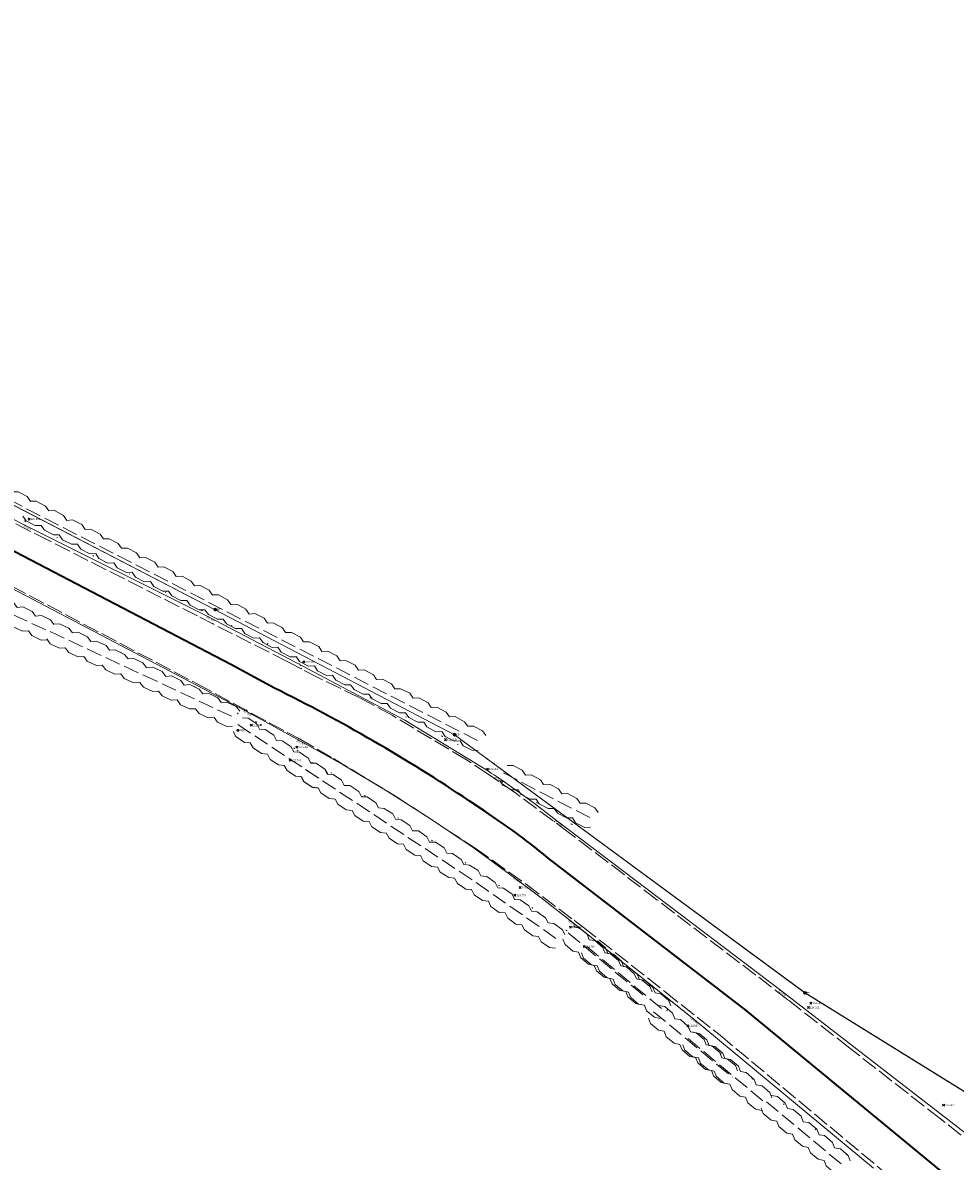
# Model space of a CAD drawing. Header units: metres. Extents: x 652030 to 652905, y 801037 to 801451.
# Tile 5 of 8: x 652297 to 652388, y 801115 to 801226. Entities that reach past the tile are written whole.
import ezdxf

# ---------------------------------------------------------------- set-up
doc = ezdxf.new("R2010")
doc.units = ezdxf.units.M
doc.header["$MEASUREMENT"] = 0
for name, pattern in [('Center line', [100, 100, 0]), ('Dashed 3-1', [2, 1.5, -0.5]), ('Dashed 4-1', [2, 1.6, -0.4]), ('Edge of Bush', [3.846153, -1.282051, -1.282051, 0, -1.282051]), ('Power line', [100, 100, 0])]:
    doc.linetypes.add(name, pattern=pattern)
for name, color, linetype, lineweight, true_color in [('Dashed Yellow Line', 2, 'Continuous', 0, 0xffff00), ('Electricity Pole', 1, 'Continuous', 0, 0xff0000), ('Electricity Pole_Text', 1, 'Continuous', 0, 0xff0000), ('Hedge', 3, 'Continuous', 0, 0x00ff00), ('Overhead Electricity Line', 1, 'Continuous', 0, 0xff0000), ('Post', 7, 'Continuous', 0, 0xffffff), ('Post_Text', 7, 'Continuous', 0, 0xffffff), ('Road Edge', 7, 'Continuous', 0, 0xff80c0), ('Road Edge_Text', 7, 'Continuous', 0, 0xff80c0), ('Solid White Line', 7, 'Continuous', 0, 0xffffff), ('Spot Level', 7, 'Continuous', 0, 0xffffff), ('Spot Level_Text', 7, 'Continuous', 0, 0xffffff), ('Vegetation Line', 7, 'Continuous', 0, 0x85c929)]:
    doc.layers.add(name, color=color, linetype=linetype, lineweight=lineweight, true_color=true_color)
doc.styles.add('0.3mm', font='micross.ttf', dxfattribs={"height": 0.3})
doc.linetypes.add('ZIGZAG', pattern='A,0.0001,-0.2,[131,ltypeshp.shx,S=0.2,R=0,X=-0.2,Y=0],-0.4,[131,ltypeshp.shx,S=0.2,R=180,X=0.2,Y=0],-0.2', length=0.8001)

# ---------------------------------------------------------------- blocks, each defined once
blk = doc.blocks.new('Point')
blk.add_point((0, 0))
blk = doc.blocks.new('Spot Level-Dia cross')
at = {"color": 0}
for p, q in [((-1, 1), (1, -1)), ((-1, -1), (1, 1))]:
    blk.add_line(p, q, dxfattribs=at)
blk = doc.blocks.new('Electricity Pole-Cross circle')
at = {"color": 0}
for p, q in [((-1, 0), (1, 0)), ((0, -1), (0, 1))]:
    blk.add_line(p, q, dxfattribs=at)
blk.add_circle((0, 0), 0.9, dxfattribs=at)
blk = doc.blocks.new('Post-Single circle')
at = {"color": 0}
blk.add_circle((0, 0), 1, dxfattribs=at)

msp = doc.modelspace()

# ---------------------------------------------------------------- linework, layer by layer
at = {"layer": 'Dashed Yellow Line', "linetype": 'Dashed 4-1'}
for points, elevation in [([(652391.82, 801115.24), (652386.63, 801119.29), (652377.77, 801126.2), (652371.73, 801130.92), (652368.59, 801133.33), (652358.93, 801140.69), (652350.39, 801147.21), (652345.14, 801151.1), (652342.45, 801152.95), (652340.32, 801154.36), (652333.06, 801158.72), (652329.85, 801160.45), (652325.87, 801162.36), (652322.81, 801163.96), (652314.04, 801168.42), (652299.51, 801175.78), (652288.08, 801181.57), (652280.08, 801185.66), (652274.4, 801188.58), (652264.43, 801193.8), (652242, 801205.5), (652224.48, 801214.63), (652212.48, 801221.07)], 131.72), ([(652210.97, 801215.78), (652226.15, 801207.86), (652243.28, 801198.88), (652260.72, 801189.47), (652274.27, 801182.89), (652292.29, 801173.22), (652314.01, 801161.78), (652324.01, 801156.4), (652327.34, 801154.48), (652333.38, 801150.82), (652341.16, 801145.73), (652346.15, 801142.2), (652351.72, 801138.02), (652359.73, 801131.69), (652365.1, 801127.45), (652383.61, 801112.03), (652387.07, 801109.41), (652393.02, 801105.31)], 122.85)]:
    msp.add_lwpolyline(points, dxfattribs=dict(at, elevation=elevation))
at = {"layer": 'Hedge', "linetype": 'Dashed 3-1'}
for p, q in [((652288.51, 801183.6, 120.43), (652297.34, 801178.9, 120.43)), ((652297.34, 801178.9, 120.43), (652306.24, 801174.32, 120.43)), ((652306.24, 801174.32, 120.43), (652315.14, 801169.75, 120.43)), ((652290.61, 801171.09, -122.65), (652299.67, 801166.84, -122.65)), ((652315.14, 801169.75, 120.43), (652324.05, 801165.17, 120.43)), ((652299.64, 801166.9, -122.65), (652308.71, 801162.65, -122.65)), ((652324.05, 801165.17, 120.43), (652332.95, 801160.59, 120.43)), ((652308.76, 801162.65), (652317.82, 801158.4)), ((652332.95, 801160.59, 120.43), (652341.85, 801156.02, 120.43)), ((652317.97, 801157.81), (652326.32, 801152.28)), ((652324.59, 801153.42), (652332.94, 801147.9)), ((652343.93, 801153.08), (652352.83, 801148.5)), ((652332.94, 801147.89), (652341.28, 801142.37)), ((652341.28, 801142.36), (652349.48, 801136.63)), ((652350.25, 801137.46), (652357.95, 801131.06)), ((652352.08, 801136.13), (652359.77, 801129.73)), ((652358.61, 801129.75), (652366.31, 801123.35)), ((652361.97, 801127.13), (652369.66, 801120.73)), ((652369.63, 801120.96), (652377.32, 801114.56))]:
    msp.add_line(p, q, dxfattribs=at)
at = {"layer": 'Hedge'}
for points, elevation in [([(652288.89, 801184.32), (652289.46, 801184.31), (652290.34, 801183.84), (652290.66, 801183.36), (652291.23, 801183.38), (652292.12, 801182.89), (652292.42, 801182.41), (652292.98, 801182.44), (652293.88, 801181.96), (652294.2, 801181.48), (652294.76, 801181.51), (652295.65, 801181), (652295.96, 801180.54), (652296.53, 801180.55), (652297.4, 801180.08), (652297.72, 801179.61)], 120.43), ([(652297.71, 801179.62), (652298.29, 801179.62), (652299.18, 801179.16), (652299.5, 801178.69), (652300.07, 801178.72), (652300.96, 801178.24), (652301.27, 801177.76), (652301.83, 801177.8), (652302.74, 801177.34), (652303.07, 801176.86), (652303.63, 801176.89), (652304.53, 801176.4), (652304.84, 801175.94), (652305.4, 801175.96), (652306.29, 801175.5), (652306.61, 801175.04)], 120.43), ([(652305.87, 801173.6), (652305.29, 801173.59), (652304.41, 801174.04), (652304.09, 801174.52), (652303.51, 801174.5), (652302.63, 801174.96), (652302.3, 801175.43), (652301.74, 801175.42), (652300.86, 801175.87), (652300.53, 801176.35), (652299.96, 801176.33), (652299.08, 801176.79), (652298.75, 801177.27), (652298.19, 801177.25), (652297.3, 801177.7), (652296.97, 801178.18)], 120.43), ([(652306.61, 801175.04), (652307.19, 801175.04), (652308.08, 801174.59), (652308.4, 801174.11), (652308.97, 801174.14), (652309.86, 801173.67), (652310.18, 801173.19), (652310.74, 801173.23), (652311.64, 801172.76), (652311.97, 801172.28), (652312.53, 801172.32), (652313.43, 801171.82), (652313.74, 801171.37), (652314.31, 801171.38), (652315.19, 801170.93), (652315.51, 801170.46)], 120.43), ([(652314.77, 801169.02), (652314.2, 801169.01), (652313.31, 801169.47), (652312.99, 801169.94), (652312.41, 801169.93), (652311.53, 801170.38), (652311.2, 801170.85), (652310.64, 801170.84), (652309.76, 801171.3), (652309.43, 801171.77), (652308.86, 801171.76), (652307.98, 801172.22), (652307.66, 801172.69), (652307.09, 801172.67), (652306.2, 801173.13), (652305.87, 801173.6)], 120.43), ([(652290.95, 801171.83), (652291.53, 801171.85), (652292.43, 801171.42), (652292.78, 801170.96), (652293.34, 801171.01), (652294.25, 801170.57), (652294.58, 801170.1), (652295.14, 801170.16), (652296.06, 801169.73), (652296.41, 801169.26), (652296.96, 801169.32), (652297.88, 801168.85), (652298.21, 801168.41), (652298.78, 801168.45), (652299.67, 801168.03), (652300.01, 801167.57)], -122.65), ([(652299.33, 801166.1), (652298.75, 801166.07), (652297.85, 801166.5), (652297.51, 801166.96), (652296.94, 801166.93), (652296.04, 801167.35), (652295.69, 801167.8), (652295.13, 801167.77), (652294.23, 801168.2), (652293.89, 801168.66), (652293.32, 801168.62), (652292.42, 801169.05), (652292.08, 801169.51), (652291.52, 801169.47), (652290.61, 801169.9), (652290.27, 801170.36)], -122.65), ([(652315.51, 801170.47), (652316.09, 801170.47), (652316.98, 801170.01), (652317.3, 801169.53), (652317.87, 801169.57), (652318.76, 801169.09), (652319.08, 801168.61), (652319.64, 801168.65), (652320.54, 801168.19), (652320.87, 801167.71), (652321.43, 801167.74), (652322.33, 801167.25), (652322.64, 801166.79), (652323.21, 801166.81), (652324.09, 801166.35), (652324.41, 801165.88)], 120.43), ([(652323.67, 801164.44), (652323.1, 801164.43), (652322.21, 801164.89), (652321.89, 801165.36), (652321.32, 801165.35), (652320.44, 801165.81), (652320.1, 801166.27), (652319.54, 801166.26), (652318.66, 801166.72), (652318.33, 801167.19), (652317.76, 801167.18), (652316.88, 801167.64), (652316.56, 801168.11), (652315.99, 801168.1), (652315.1, 801168.55), (652314.77, 801169.03)], 120.43), ([(652299.99, 801167.63), (652300.56, 801167.65), (652301.47, 801167.23), (652301.81, 801166.77), (652302.37, 801166.82), (652303.29, 801166.37), (652303.62, 801165.91), (652304.17, 801165.97), (652305.1, 801165.54), (652305.44, 801165.07), (652306, 801165.12), (652306.91, 801164.66), (652307.25, 801164.22), (652307.81, 801164.25), (652308.71, 801163.83), (652309.05, 801163.38)], -122.65), ([(652308.36, 801161.91), (652307.79, 801161.88), (652306.88, 801162.3), (652306.55, 801162.76), (652305.97, 801162.73), (652305.08, 801163.15), (652304.73, 801163.61), (652304.16, 801163.58), (652303.27, 801164), (652302.93, 801164.46), (652302.35, 801164.43), (652301.46, 801164.86), (652301.12, 801165.32), (652300.55, 801165.28), (652299.64, 801165.7), (652299.3, 801166.17)], -122.65), ([(652324.42, 801165.89), (652324.99, 801165.89), (652325.88, 801165.44), (652326.2, 801164.96), (652326.77, 801164.99), (652327.67, 801164.51), (652327.98, 801164.03), (652328.54, 801164.07), (652329.44, 801163.61), (652329.77, 801163.13), (652330.33, 801163.16), (652331.23, 801162.67), (652331.54, 801162.21), (652332.11, 801162.23), (652332.99, 801161.78), (652333.31, 801161.31)], 120.43), ([(652332.57, 801159.87), (652332, 801159.86), (652331.11, 801160.31), (652330.79, 801160.79), (652330.22, 801160.78), (652329.34, 801161.23), (652329, 801161.7), (652328.44, 801161.69), (652327.56, 801162.14), (652327.24, 801162.62), (652326.66, 801162.6), (652325.78, 801163.06), (652325.46, 801163.54), (652324.89, 801163.52), (652324, 801163.98), (652323.68, 801164.45)], 120.43), ([(652333.32, 801161.31), (652333.89, 801161.31), (652334.78, 801160.86), (652335.11, 801160.38), (652335.67, 801160.41), (652336.57, 801159.94), (652336.88, 801159.46), (652337.44, 801159.5), (652338.35, 801159.03), (652338.67, 801158.55), (652339.23, 801158.59), (652340.13, 801158.09), (652340.44, 801157.64), (652341.01, 801157.65), (652341.89, 801157.2), (652342.22, 801156.73)], 120.43), ([(652341.47, 801155.29), (652340.9, 801155.28), (652340.01, 801155.74), (652339.69, 801156.21), (652339.12, 801156.2), (652338.24, 801156.65), (652337.91, 801157.12), (652337.34, 801157.11), (652336.46, 801157.57), (652336.14, 801158.04), (652335.56, 801158.03), (652334.68, 801158.49), (652334.36, 801158.96), (652333.79, 801158.94), (652332.9, 801159.4), (652332.58, 801159.88)], 120.43)]:
    msp.add_lwpolyline(points, dxfattribs=dict(at, elevation=elevation))
for points in [[(652309.1, 801163.38), (652309.68, 801163.4), (652310.58, 801162.98), (652310.93, 801162.51), (652311.49, 801162.57), (652312.4, 801162.12), (652312.73, 801161.66), (652313.29, 801161.71), (652314.21, 801161.28), (652314.55, 801160.82), (652315.11, 801160.87), (652316.03, 801160.41), (652316.36, 801159.97), (652316.92, 801160), (652317.82, 801159.58), (652318.16, 801159.12)], [(652317.47, 801157.66), (652316.9, 801157.63), (652316, 801158.05), (652315.66, 801158.51), (652315.09, 801158.48), (652314.19, 801158.9), (652313.84, 801159.36), (652313.28, 801159.33), (652312.38, 801159.75), (652312.04, 801160.21), (652311.47, 801160.18), (652310.57, 801160.61), (652310.23, 801161.07), (652309.66, 801161.03), (652308.76, 801161.45), (652308.42, 801161.92)], [(652318.42, 801158.48), (652318.99, 801158.42), (652319.83, 801157.87), (652320.1, 801157.36), (652320.66, 801157.33), (652321.5, 801156.76), (652321.76, 801156.25), (652322.32, 801156.22), (652323.17, 801155.66), (652323.44, 801155.15), (652324, 801155.12), (652324.84, 801154.53), (652325.1, 801154.05), (652325.67, 801154), (652326.49, 801153.45), (652326.76, 801152.95)], [(652325.87, 801151.6), (652325.3, 801151.65), (652324.46, 801152.2), (652324.2, 801152.71), (652323.63, 801152.76), (652322.8, 801153.31), (652322.52, 801153.81), (652321.96, 801153.87), (652321.14, 801154.41), (652320.87, 801154.92), (652320.29, 801154.97), (652319.47, 801155.52), (652319.2, 801156.03), (652318.63, 801156.07), (652317.8, 801156.63), (652317.53, 801157.13)], [(652325.04, 801154.09), (652325.61, 801154.03), (652326.44, 801153.48), (652326.71, 801152.97), (652327.28, 801152.94), (652328.12, 801152.37), (652328.38, 801151.86), (652328.94, 801151.84), (652329.79, 801151.28), (652330.06, 801150.76), (652330.62, 801150.74), (652331.46, 801150.15), (652331.72, 801149.66), (652332.28, 801149.61), (652333.11, 801149.07), (652333.38, 801148.56)], [(652344.3, 801153.8), (652344.87, 801153.8), (652345.76, 801153.34), (652346.08, 801152.86), (652346.65, 801152.9), (652347.55, 801152.42), (652347.86, 801151.94), (652348.42, 801151.98), (652349.32, 801151.52), (652349.65, 801151.04), (652350.21, 801151.07), (652351.11, 801150.58), (652351.42, 801150.12), (652351.99, 801150.14), (652352.87, 801149.68), (652353.19, 801149.21)], [(652332.49, 801147.21), (652331.91, 801147.27), (652331.08, 801147.82), (652330.82, 801148.32), (652330.24, 801148.38), (652329.42, 801148.92), (652329.14, 801149.42), (652328.58, 801149.48), (652327.75, 801150.03), (652327.48, 801150.53), (652326.91, 801150.58), (652326.09, 801151.14), (652325.82, 801151.64), (652325.25, 801151.69), (652324.41, 801152.24), (652324.15, 801152.75)], [(652352.45, 801147.77), (652351.88, 801147.76), (652350.99, 801148.22), (652350.67, 801148.69), (652350.1, 801148.68), (652349.22, 801149.14), (652348.88, 801149.6), (652348.32, 801149.6), (652347.44, 801150.05), (652347.12, 801150.52), (652346.54, 801150.51), (652345.66, 801150.97), (652345.34, 801151.44), (652344.77, 801151.43), (652343.88, 801151.88), (652343.56, 801152.36)], [(652333.38, 801148.56), (652333.95, 801148.5), (652334.79, 801147.95), (652335.06, 801147.44), (652335.62, 801147.41), (652336.46, 801146.84), (652336.72, 801146.33), (652337.28, 801146.31), (652338.13, 801145.75), (652338.4, 801145.24), (652338.96, 801145.21), (652339.8, 801144.62), (652340.06, 801144.13), (652340.63, 801144.08), (652341.46, 801143.54), (652341.72, 801143.03)], [(652340.83, 801141.68), (652340.26, 801141.74), (652339.43, 801142.29), (652339.16, 801142.79), (652338.59, 801142.85), (652337.76, 801143.39), (652337.48, 801143.89), (652336.92, 801143.95), (652336.1, 801144.5), (652335.83, 801145), (652335.26, 801145.05), (652334.43, 801145.61), (652334.16, 801146.11), (652333.59, 801146.16), (652332.76, 801146.71), (652332.49, 801147.22)], [(652341.74, 801143.02), (652342.31, 801142.95), (652343.13, 801142.38), (652343.39, 801141.86), (652343.95, 801141.81), (652344.78, 801141.22), (652345.02, 801140.7), (652345.58, 801140.67), (652346.42, 801140.09), (652346.68, 801139.57), (652347.23, 801139.52), (652348.06, 801138.91), (652348.31, 801138.42), (652348.87, 801138.36), (652349.68, 801137.79), (652349.94, 801137.28)], [(652349.01, 801135.96), (652348.44, 801136.02), (652347.62, 801136.59), (652347.37, 801137.11), (652346.8, 801137.17), (652345.99, 801137.74), (652345.72, 801138.25), (652345.16, 801138.32), (652344.35, 801138.89), (652344.09, 801139.4), (652343.53, 801139.46), (652342.71, 801140.04), (652342.46, 801140.55), (652341.89, 801140.61), (652341.07, 801141.18), (652340.81, 801141.7)], [(652350.77, 801138.09), (652351.33, 801137.96), (652352.1, 801137.32), (652352.31, 801136.79), (652352.87, 801136.7), (652353.64, 801136.03), (652353.84, 801135.5), (652354.4, 801135.42), (652355.18, 801134.77), (652355.4, 801134.23), (652355.95, 801134.14), (652356.72, 801133.46), (652356.93, 801132.95), (652357.48, 801132.84), (652358.25, 801132.2), (652358.46, 801131.68)], [(652357.42, 801130.43), (652356.86, 801130.55), (652356.09, 801131.19), (652355.89, 801131.72), (652355.32, 801131.83), (652354.56, 801132.47), (652354.34, 801133), (652353.79, 801133.11), (652353.03, 801133.74), (652352.81, 801134.28), (652352.25, 801134.39), (652351.49, 801135.03), (652351.28, 801135.56), (652350.72, 801135.67), (652349.95, 801136.31), (652349.74, 801136.84)], [(652352.59, 801136.75), (652353.16, 801136.63), (652353.92, 801135.99), (652354.14, 801135.45), (652354.7, 801135.36), (652355.47, 801134.7), (652355.67, 801134.16), (652356.22, 801134.08), (652357.01, 801133.43), (652357.22, 801132.89), (652357.77, 801132.8), (652358.54, 801132.13), (652358.75, 801131.61), (652359.31, 801131.51), (652360.07, 801130.87), (652360.28, 801130.34)], [(652359.25, 801129.1), (652358.68, 801129.21), (652357.92, 801129.85), (652357.71, 801130.38), (652357.14, 801130.5), (652356.38, 801131.13), (652356.16, 801131.66), (652355.61, 801131.78), (652354.85, 801132.41), (652354.64, 801132.94), (652354.07, 801133.05), (652353.31, 801133.7), (652353.1, 801134.23), (652352.54, 801134.34), (652351.77, 801134.97), (652351.56, 801135.51)], [(652359.13, 801130.37), (652359.69, 801130.25), (652360.46, 801129.61), (652360.67, 801129.07), (652361.23, 801128.98), (652362, 801128.32), (652362.2, 801127.78), (652362.76, 801127.7), (652363.54, 801127.05), (652363.76, 801126.51), (652364.31, 801126.42), (652365.08, 801125.75), (652365.29, 801125.23), (652365.84, 801125.13), (652366.61, 801124.49), (652366.82, 801123.96)], [(652365.78, 801122.72), (652365.22, 801122.83), (652364.45, 801123.47), (652364.25, 801124), (652363.68, 801124.12), (652362.92, 801124.75), (652362.7, 801125.28), (652362.15, 801125.39), (652361.39, 801126.03), (652361.17, 801126.56), (652360.61, 801126.67), (652359.85, 801127.31), (652359.64, 801127.85), (652359.08, 801127.95), (652358.31, 801128.59), (652358.1, 801129.13)], [(652362.48, 801127.76), (652363.05, 801127.63), (652363.81, 801126.99), (652364.03, 801126.46), (652364.59, 801126.36), (652365.36, 801125.7), (652365.56, 801125.17), (652366.11, 801125.09), (652366.9, 801124.44), (652367.11, 801123.9), (652367.66, 801123.81), (652368.43, 801123.13), (652368.64, 801122.62), (652369.2, 801122.51), (652369.96, 801121.87), (652370.17, 801121.35)], [(652369.14, 801120.1), (652368.57, 801120.22), (652367.81, 801120.86), (652367.6, 801121.39), (652367.03, 801121.5), (652366.28, 801122.14), (652366.05, 801122.67), (652365.5, 801122.78), (652364.74, 801123.41), (652364.53, 801123.95), (652363.96, 801124.06), (652363.2, 801124.7), (652362.99, 801125.23), (652362.43, 801125.34), (652361.66, 801125.98), (652361.45, 801126.51)], [(652370.14, 801121.58), (652370.7, 801121.46), (652371.47, 801120.82), (652371.69, 801120.28), (652372.25, 801120.19), (652373.02, 801119.53), (652373.22, 801119), (652373.77, 801118.91), (652374.56, 801118.26), (652374.77, 801117.73), (652375.32, 801117.64), (652376.09, 801116.96), (652376.3, 801116.44), (652376.86, 801116.34), (652377.62, 801115.7), (652377.83, 801115.18)], [(652376.8, 801113.93), (652376.23, 801114.05), (652375.47, 801114.68), (652375.26, 801115.22), (652374.69, 801115.33), (652373.93, 801115.96), (652373.71, 801116.49), (652373.16, 801116.61), (652372.4, 801117.24), (652372.18, 801117.78), (652371.62, 801117.89), (652370.86, 801118.53), (652370.65, 801119.06), (652370.09, 801119.17), (652369.32, 801119.81), (652369.11, 801120.34)]]:
    msp.add_lwpolyline(points, dxfattribs=at)
at = {"layer": 'Overhead Electricity Line', "linetype": 'ZIGZAG', "elevation": 131.94}
msp.add_lwpolyline([(652609.35, 801049.68), (652571.41, 801065.39), (652525.58, 801074.23), (652478.29, 801085.27), (652428.78, 801101.07), (652402.76, 801113.41), (652373.43, 801131.59), (652339.16, 801156.8), (652315.71, 801169.04), (652282.13, 801186.45), (652245.15, 801205.65), (652203.42, 801227.3), (652160.01, 801249.96), (652114.38, 801274.01), (652074.18, 801294.57), (652031.52, 801314.71), (652030.02, 801314.95)], dxfattribs=at)
at = {"layer": 'Overhead Electricity Line', "linetype": 'Power line', "ltscale": 0.5}
msp.add_polyline3d([(652609.4, 801049.63, 131.84), (652571.45, 801065.52, 130.12), (652525.58, 801074.23, 127.58), (652478.31, 801085.26, 125.38), (652428.67, 801101.11, 126.07), (652402.69, 801113.4, 125.35), (652373.4, 801131.6, 124.24), (652339.14, 801156.82, 123.07), (652315.69, 801169.05, 122.7), (652282.13, 801186.45, 121.24), (652245.24, 801205.59, 120.41), (652203.41, 801227.22, 120.11), (652159.93, 801250, 120.82), (652114.35, 801274.07, 121.56), (652074.23, 801294.55, 122.3), (652031.96, 801314.61, 123.13), (652030.74, 801314.88, 123.06)], dxfattribs=at)
at = {"layer": 'Road Edge', "linetype": 'Center line'}
for points in [[(652323.77, 801163.82, 122.71), (652315.06, 801168.36, 122.35), (652297.17, 801177.29, 121.84), (652258.59, 801196.94, 120.16), (652242.38, 801205.82, 120.43), (652230.73, 801211.76, 120.47), (652218.46, 801218.13, 120.57), (652210.33, 801222.63, 120.46), (652198.6, 801228.95, 120.14), (652172.27, 801242.88, 120.42), (652160.55, 801248.88, 120.98), (652155.91, 801251.28, 121.04), (652139.68, 801259.52, 121.02), (652119.37, 801269.96, 121.42), (652096.01, 801281.76, 121.82), (652074.32, 801292.81, 122.44), (652050.9, 801304.13, 122.95), (652034.27, 801311.6, 123.25)], [(652380.09, 801114.48, 125.16), (652362.39, 801129.15, 124.06), (652350.44, 801138.65, 123.5), (652347.75, 801140.77, 123.46), (652345.03, 801142.84, 123.41), (652340.96, 801145.78, 123.28), (652336.81, 801148.59, 123.16), (652332.57, 801151.29, 123.04), (652328.26, 801153.86, 122.91), (652323.88, 801156.3, 122.79), (652318.65, 801159.17, 122.61), (652292.11, 801173.08, 121.69), (652273.27, 801182.92, 120.62), (652261.14, 801189, 120.09), (652238.47, 801200.62, 120.48), (652226.07, 801207.4, 120.61), (652216.02, 801212.73, 120.59), (652202.24, 801219.96, 120.42)], [(652392.41, 801115.3, 125.21), (652371, 801131.84, 124.24), (652349.11, 801148.45, 123.5), (652348.4, 801149, 123.48), (652347.68, 801149.54, 123.47), (652346.97, 801150.08, 123.46), (652346.24, 801150.61, 123.44), (652345.52, 801151.14, 123.43), (652344.79, 801151.66, 123.42), (652344.06, 801152.18, 123.41), (652343.32, 801152.69, 123.39), (652343.04, 801152.88, 123.38), (652342.75, 801153.07, 123.37), (652342.46, 801153.26, 123.36), (652334.3, 801158.24, 123.35), (652323.77, 801163.82, 122.71)]]:
    msp.add_polyline3d(points, dxfattribs=at)
at = {"layer": 'Solid White Line', "color": 7, "linetype": 'Continuous', "lineweight": 35}
msp.add_polyline3d([(652387.98, 801113.14, 125.38), (652367.62, 801129.91, 124.26), (652348.28, 801144.79, 123.49), (652347.86, 801145.14, 123.48), (652347.43, 801145.48, 123.47), (652347.01, 801145.82, 123.45), (652346.58, 801146.15, 123.44), (652346.22, 801146.43, 123.44), (652345.85, 801146.71, 123.44), (652345.49, 801146.98, 123.43), (652345.12, 801147.25, 123.43), (652344.75, 801147.52, 123.43), (652344.37, 801147.79, 123.43), (652344, 801148.05, 123.42), (652343.62, 801148.31, 123.42), (652342.87, 801148.83, 123.42), (652342.11, 801149.34, 123.41), (652340.59, 801150.36, 123.4), (652340.02, 801150.74, 123.38), (652339.44, 801151.12, 123.36), (652338.87, 801151.5, 123.34), (652338.29, 801151.87, 123.32), (652337.71, 801152.25, 123.3), (652337.13, 801152.62, 123.28), (652336.55, 801152.98, 123.26), (652335.97, 801153.35, 123.23), (652335.39, 801153.71, 123.21), (652334.8, 801154.07, 123.19), (652334.21, 801154.43, 123.17), (652333.62, 801154.78, 123.15), (652333.03, 801155.14, 123.13), (652332.44, 801155.49, 123.11), (652331.85, 801155.83, 123.09), (652331.25, 801156.18, 123.07), (652330.66, 801156.52, 123.05), (652330.06, 801156.86, 123.03), (652329.46, 801157.2, 123.01), (652328.86, 801157.54, 122.99), (652328.26, 801157.87, 122.97), (652327.66, 801158.2, 122.95), (652327.05, 801158.53, 122.92), (652326.44, 801158.85, 122.9), (652325.84, 801159.18, 122.88), (652325.23, 801159.5, 122.86), (652324.62, 801159.81, 122.84), (652324.01, 801160.13, 122.82), (652323.4, 801160.44, 122.8), (652322.78, 801160.75, 122.78), (652322.17, 801161.06, 122.76), (652321.55, 801161.36, 122.74), (652317.29, 801163.66, 122.65), (652294.65, 801175.47, 121.86)], dxfattribs=at)
at = {"layer": 'Vegetation Line', "linetype": 'Edge of Bush'}
for points in [[(652350.62, 801148.07, 123.46), (652343.83, 801152.21, 123.41), (652343, 801154.03, 123.27), (652337.95, 801156.66, 123.09), (652324.47, 801163.9, 122.67), (652314.48, 801168.93, 122.33), (652297.2, 801177.67, 121.86), (652286.46, 801183.26, 121.14), (652281.32, 801186.1, 120.77), (652258.56, 801196.97, 120.16), (652243.26, 801205.46, 120.44), (652243.66, 801206.38, 120.43)], [(652390.88, 801103.78, 125.26), (652378.38, 801114.09, 124.87), (652377.54, 801115.75, 124.89), (652359.91, 801129.87, 123.78), (652360.25, 801130.81, 123.87), (652351.38, 801137.91, 123.53), (652350.1, 801137.67, 123.57), (652323.51, 801155.49, 122.72), (652319.8, 801158.07, 122.46), (652317.99, 801158.87, 122.68), (652317.32, 801159.84, 122.55), (652291.85, 801171.71, 121.43), (652273.22, 801182.41, 120.52), (652261.01, 801187.97, 119.87), (652244.16, 801196.87, 119.95), (652240.57, 801199.18, 120.36)]]:
    msp.add_polyline3d(points, dxfattribs=at)

# ---------------------------------------------------------------- block references
at = {"layer": 'Dashed Yellow Line', "linetype": 'Continuous'}
for p in [(652315.56, 801167.65, 122.4), (652324.2, 801163.26, 122.74), (652318.82, 801159.24, 122.62), (652323.9, 801156.47, 122.78), (652343.08, 801152.54, 123.39), (652348.92, 801148.33, 123.5), (652345.22, 801142.88, 123.41), (652350.91, 801138.67, 123.5), (652370.9, 801131.57, 124.26), (652364.56, 801127.88, 124.17)]:
    msp.add_blockref('Point', p, dxfattribs=at)
at = {"layer": 'Electricity Pole', "color": 7, "linetype": 'Continuous', "lineweight": -3, "true_color": 0xffffff, "xscale": 0.1500000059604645, "yscale": 0.1500000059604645}
for p in [(652315.77, 801169.04, 122.7), (652339.16, 801156.82, 123.08), (652373.4, 801131.59, 124.27)]:
    msp.add_blockref('Electricity Pole-Cross circle', p, dxfattribs=at)
at = {"layer": 'Electricity Pole', "linetype": 'Continuous'}
for p in [(652315.77, 801169.04, 122.7), (652339.16, 801156.82, 123.08), (652373.4, 801131.59, 124.27)]:
    msp.add_blockref('Point', p, dxfattribs=at)
at = {"layer": 'Overhead Electricity Line', "linetype": 'Continuous'}
for p in [(652315.69, 801169.05, 122.7), (652339.14, 801156.82, 123.07), (652373.4, 801131.6, 124.24)]:
    msp.add_blockref('Point', p, dxfattribs=at)
at = {"layer": 'Post', "linetype": 'Continuous', "lineweight": -3, "xscale": 0.1000000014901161, "yscale": 0.1000000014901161}
msp.add_blockref('Post-Single circle', (652317.99, 801157.24, 122.44), dxfattribs=at)
at = {"layer": 'Post', "linetype": 'Continuous'}
msp.add_blockref('Point', (652317.99, 801157.24, 122.44), dxfattribs=at)
at = {"layer": 'Road Edge_Text', "linetype": 'Continuous'}
for p in [(652297.17, 801177.29, 121.84), (652315.06, 801168.36, 122.35), (652323.99, 801163.71, 122.72), (652324.13, 801163.58, 122.74), (652318.65, 801159.17, 122.61), (652323.88, 801156.3, 122.79), (652343.32, 801152.69, 123.39), (652349.11, 801148.45, 123.5), (652345.03, 801142.84, 123.41), (652350.44, 801138.65, 123.5), (652371, 801131.84, 124.24), (652362.39, 801129.15, 124.06)]:
    msp.add_blockref('Point', p, dxfattribs=at)
at = {"layer": 'Solid White Line', "linetype": 'Continuous'}
for p in [(652317.29, 801163.66, 122.65), (652321.55, 801161.36, 122.74), (652340.59, 801150.36, 123.4), (652346.58, 801146.15, 123.44), (652348.28, 801144.79, 123.49), (652367.62, 801129.91, 124.26)]:
    msp.add_blockref('Point', p, dxfattribs=at)
at = {"layer": 'Spot Level', "color": 18, "linetype": 'Continuous', "lineweight": -3, "true_color": 0x000000, "xscale": 0.1000000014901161, "yscale": 0.1000000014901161}
for p in [(652297.59, 801177.89, 121.86), (652324.43, 801163.93, 122.67), (652319.3, 801157.74, 122.48), (652338.28, 801156.33, 123.22), (652323.75, 801155.6, 122.65), (652323.08, 801154.32, 122.74), (652342.38, 801153.46, 123.3), (652345.58, 801141.89, 123.38), (652345.06, 801141.13, 123.78), (652350.5, 801138.02, 123.59), (652351.83, 801136.11, 123.76), (652373.74, 801130.15, 124.3), (652373.97, 801130.59, 124.46), (652361.94, 801128.38, 124.09), (652386.95, 801120.62, 124.99)]:
    msp.add_blockref('Spot Level-Dia cross', p, dxfattribs=at)
at = {"layer": 'Spot Level', "linetype": 'Continuous'}
for p in [(652297.59, 801177.89, 121.86), (652324.43, 801163.93, 122.67), (652319.3, 801157.74, 122.48), (652338.28, 801156.33, 123.22), (652323.75, 801155.6, 122.65), (652323.08, 801154.32, 122.74), (652342.38, 801153.46, 123.3), (652345.58, 801141.89, 123.38), (652345.06, 801141.13, 123.78), (652350.5, 801138.02, 123.59), (652351.83, 801136.11, 123.76), (652373.74, 801130.15, 124.3), (652373.97, 801130.59, 124.46), (652361.94, 801128.38, 124.09), (652386.95, 801120.62, 124.99)]:
    msp.add_blockref('Point', p, dxfattribs=at)
at = {"layer": 'Vegetation Line', "linetype": 'Continuous'}
for p in [(652297.2, 801177.67, 121.86), (652314.48, 801168.93, 122.33), (652324.47, 801163.9, 122.67), (652317.32, 801159.84, 122.55), (652317.99, 801158.87, 122.68), (652319.8, 801158.07, 122.46), (652337.95, 801156.66, 123.09), (652323.51, 801155.49, 122.72), (652343, 801154.03, 123.27), (652343.83, 801152.21, 123.41), (652350.62, 801148.07, 123.46), (652350.1, 801137.67, 123.57), (652351.38, 801137.91, 123.53), (652360.25, 801130.81, 123.87), (652359.91, 801129.87, 123.78), (652377.54, 801115.75, 124.89)]:
    msp.add_blockref('Point', p, dxfattribs=at)

# ---------------------------------------------------------------- texts
at = {"layer": 'Electricity Pole_Text', "style": '0.3mm'}
for p in [(652315.92, 801168.95, 122.7), (652339.31, 801156.73, 123.08), (652373.55, 801131.5, 124.27)]:
    msp.add_text('EP', height=0.18, dxfattribs=at).set_placement(p)
at = {"layer": 'Post_Text', "style": '0.3mm'}
msp.add_text('POST', height=0.18, dxfattribs=at).set_placement((652318.14, 801157.15, 122.44))
at = {"layer": 'Road Edge_Text', "style": '0.3mm'}
for s, rotation, p in [('121.835', 333.0002, (652296.95, 801177.19, 121.84)), ('122.353', 333.489, (652314.85, 801168.27, 122.35)), ('122.609', 332.3276, (652318.43, 801159.08, 122.61)), ('122.789', 331.2657, (652323.66, 801156.21, 122.79)), ('123.393', 325.7661, (652343.1, 801152.62, 123.39)), ('123.496', 322.3874, (652348.88, 801148.4, 123.5)), ('123.409', 327.5302, (652344.81, 801142.77, 123.41)), ('123.504', 322.2222, (652350.21, 801138.6, 123.5)), ('124.241', 322.7954, (652370.77, 801131.78, 124.24)), ('124.064', 321.5145, (652362.16, 801129.1, 124.06))]:
    msp.add_text(s, height=0.18, rotation=rotation, dxfattribs=at).set_placement(p)
at = {"layer": 'Spot Level_Text', "color": 7, "style": '0.3mm'}
for s, p in [('121.856', (652297.74, 801177.8, 121.86)), ('122.669', (652324.58, 801163.84, 122.67)), ('122.480', (652319.45, 801157.65, 122.48)), ('123.220', (652338.43, 801156.24, 123.22)), ('122.649', (652323.9, 801155.51, 122.65)), ('122.743', (652323.23, 801154.23, 122.74)), ('123.304', (652342.53, 801153.37, 123.3)), ('123.379', (652345.73, 801141.8, 123.38)), ('123.776', (652345.21, 801141.04, 123.78)), ('123.592', (652350.65, 801137.93, 123.59)), ('123.764', (652351.98, 801136.02, 123.76)), ('124.302', (652373.89, 801130.06, 124.3)), ('124.463', (652374.12, 801130.5, 124.46)), ('124.087', (652362.09, 801128.29, 124.09)), ('124.992', (652387.1, 801120.53, 124.99))]:
    msp.add_text(s, height=0.18, dxfattribs=at).set_placement(p)

doc.saveas('drawing.dxf')
